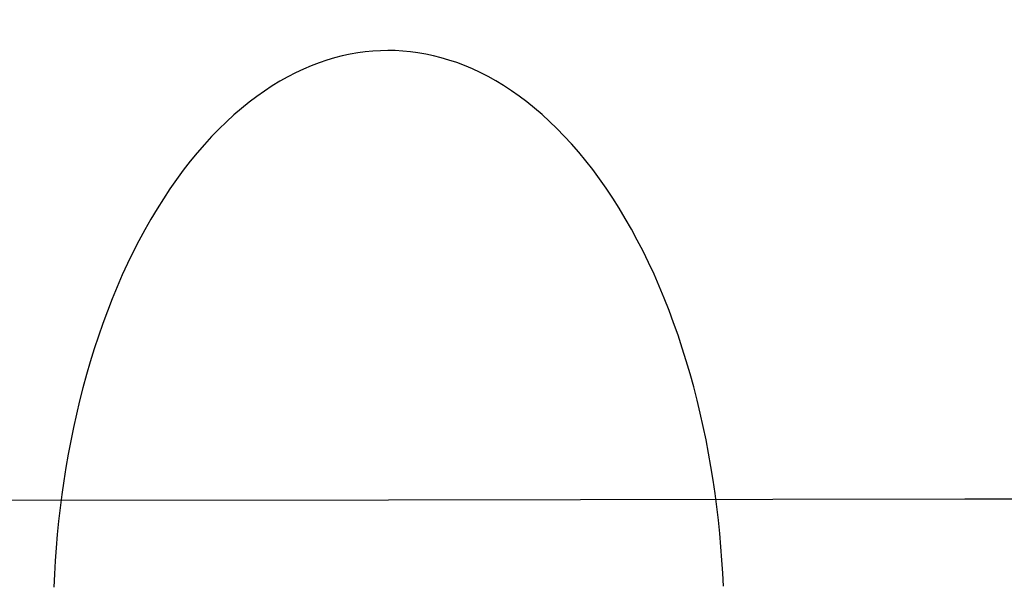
# Model space of a CAD drawing. Header units: millimetres. Extents: x -2852 to 102, y -106 to 97.
# Tile 158 of 256: x -2179 to -2167, y -4 to 3. Entities that reach past the tile are written whole.
import ezdxf

# ---------------------------------------------------------------- set-up
doc = ezdxf.new("R2010")
doc.units = ezdxf.units.MM
doc.header["$MEASUREMENT"] = 0
doc.layers.add('Predefinito', color=5, linetype='Continuous')

msp = doc.modelspace()

# ---------------------------------------------------------------- linework, layer by layer
at = {"layer": 'Predefinito', "extrusion": (-0.001366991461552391, 0.9999990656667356, 0)}
msp.add_lwpolyline([(1899.674573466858, 1028.425676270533), (1950.258311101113, 936.0311236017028), (1967.400196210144, 906.575531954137), (1985.126516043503, 877.4701447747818), (2004.656316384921, 847.0844636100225), (2025.496176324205, 816.669032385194), (2036.394788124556, 801.6049686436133), (2047.581462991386, 786.7526361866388), (2059.048771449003, 772.1737902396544), (2070.848342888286, 757.8628825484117), (2082.852187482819, 744.0269988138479), (2095.232192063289, 730.5284931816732), (2107.740481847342, 717.6917338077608), (2114.150143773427, 711.4284940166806), (2120.668526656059, 705.278737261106), (2127.105031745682, 699.4242024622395), (2133.651606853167, 693.6936066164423), (2140.312207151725, 688.0966408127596), (2147.090787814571, 682.6429961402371), (2153.75026149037, 677.5237656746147), (2160.526113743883, 672.5595220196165), (2167.421020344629, 667.7628195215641), (2174.437410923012, 663.1468989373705), (2181.31288946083, 658.8844485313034), (2188.305132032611, 654.8160355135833), (2195.415453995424, 650.9559758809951), (2202.64302808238, 647.320413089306), (2209.73752194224, 644.0360807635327), (2216.937413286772, 640.9926609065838), (2220.575985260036, 639.5662277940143), (2224.239767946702, 638.2060043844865), (2227.928330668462, 636.9140345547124), (2231.64124274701, 635.6923621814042), (2235.831195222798, 634.408737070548), (2240.048173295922, 633.2171015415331), (2244.289387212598, 632.1182628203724), (2248.553001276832, 631.1118868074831), (2252.586947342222, 630.2482168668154), (2256.637848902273, 629.4656582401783), (2260.704069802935, 628.7638639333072), (2264.783395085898, 628.1424203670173), (2268.846862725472, 627.6041235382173), (2272.919590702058, 627.1439552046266), (2277.000234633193, 626.7611647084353), (2281.087450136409, 626.4550013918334), (2285.179869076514, 626.2246883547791), (2289.276028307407, 626.0693437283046), (2293.374440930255, 625.98805940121), (2297.473620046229, 625.979927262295), (2305.646792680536, 626.1784472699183), (2313.808414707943, 626.6564582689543), (2321.949898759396, 627.4059781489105), (2330.063045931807, 628.4188195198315), (2338.132338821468, 629.6855258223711), (2346.159212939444, 631.19934427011), (2354.137618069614, 632.9527950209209), (2362.061503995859, 634.9383982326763), (2369.890818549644, 637.1387617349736), (2377.655943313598, 639.5559469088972), (2385.352627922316, 642.1840648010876), (2392.976220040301, 645.0172180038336), (2400.434543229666, 648.0133496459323), (2407.813089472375, 651.2003683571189), (2415.108121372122, 654.574644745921), (2422.315901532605, 658.1325494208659), (2429.27810764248, 661.7871694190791), (2436.148314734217, 665.6118309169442), (2442.921659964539, 669.6045235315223), (2449.593583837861, 673.7639364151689), (2455.744190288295, 677.8085140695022), (2461.79696152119, 681.9980824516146), (2467.746880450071, 686.3327562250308), (2473.588068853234, 690.8129082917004), (2480.985152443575, 696.835755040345), (2488.178176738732, 703.1012744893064), (2491.987888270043, 706.5957953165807), (2495.734193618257, 710.1583616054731), (2499.416204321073, 713.7875134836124), (2503.033206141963, 717.481423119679), (2509.945883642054, 724.9170763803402), (2516.605686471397, 732.579540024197), (2522.960022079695, 740.3811103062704), (2529.075879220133, 748.3716608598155), (2534.957113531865, 756.5253814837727), (2540.622272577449, 764.8319886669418), (2546.117810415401, 773.3251265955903), (2551.423854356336, 781.9349877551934), (2556.659804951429, 790.8208707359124), (2561.739512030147, 799.7986763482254), (2571.509788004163, 817.9680090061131), (2626.827584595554, 928.1936540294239), (2638.541319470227, 949.7322297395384), (2651.215680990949, 971.6716347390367), (2674.70444038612, 1009.524286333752), (2677.831677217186, 1014.878638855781), (2679.262425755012, 1017.450514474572), (2680.646061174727, 1020.04534911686), (2681.887900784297, 1022.49666156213), (2683.067744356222, 1024.978650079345), (2684.055893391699, 1027.222851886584), (2684.522245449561, 1028.356636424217), (2684.967345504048, 1029.498783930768)], dxfattribs=at)
msp.add_lwpolyline([(1899.674573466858, 1028.425676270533), (1950.258311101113, 936.0311236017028), (1967.400196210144, 906.575531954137), (1985.126516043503, 877.4701447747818), (2004.656316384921, 847.0844636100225), (2025.496176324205, 816.669032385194), (2036.394788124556, 801.6049686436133), (2047.581462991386, 786.7526361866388), (2059.048771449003, 772.1737902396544), (2070.848342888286, 757.8628825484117), (2082.852187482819, 744.0269988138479), (2095.232192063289, 730.5284931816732), (2107.740481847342, 717.6917338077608), (2114.150143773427, 711.4284940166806), (2120.668526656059, 705.278737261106), (2127.105031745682, 699.4242024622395), (2133.651606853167, 693.6936066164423), (2140.312207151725, 688.0966408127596), (2147.090787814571, 682.6429961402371), (2153.75026149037, 677.5237656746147), (2160.526113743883, 672.5595220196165), (2167.421020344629, 667.7628195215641), (2174.437410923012, 663.1468989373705), (2181.31288946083, 658.8844485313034), (2188.305132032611, 654.8160355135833), (2195.415453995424, 650.9559758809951), (2202.64302808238, 647.320413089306), (2209.73752194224, 644.0360807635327), (2216.937413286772, 640.9926609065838), (2220.575985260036, 639.5662277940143), (2224.239767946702, 638.2060043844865), (2227.928330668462, 636.9140345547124), (2231.64124274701, 635.6923621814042), (2235.831195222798, 634.408737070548), (2240.048173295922, 633.2171015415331), (2244.289387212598, 632.1182628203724), (2248.553001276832, 631.1118868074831), (2252.586947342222, 630.2482168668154), (2256.637848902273, 629.4656582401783), (2260.704069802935, 628.7638639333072), (2264.783395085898, 628.1424203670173), (2268.846862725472, 627.6041235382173), (2272.919590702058, 627.1439552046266), (2277.000234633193, 626.7611647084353), (2281.087450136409, 626.4550013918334), (2285.179869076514, 626.2246883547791), (2289.276028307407, 626.0693437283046), (2293.374440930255, 625.98805940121), (2297.473620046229, 625.979927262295), (2305.646792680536, 626.1784472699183), (2313.808414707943, 626.6564582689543), (2321.949898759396, 627.4059781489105), (2330.063045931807, 628.4188195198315), (2338.132338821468, 629.6855258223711), (2346.159212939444, 631.19934427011), (2354.137618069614, 632.9527950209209), (2362.061503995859, 634.9383982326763), (2369.890818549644, 637.1387617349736), (2377.655943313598, 639.5559469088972), (2385.352627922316, 642.1840648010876), (2392.976220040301, 645.0172180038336), (2400.434543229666, 648.0133496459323), (2407.813089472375, 651.2003683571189), (2415.108121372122, 654.574644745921), (2422.315901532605, 658.1325494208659), (2429.27810764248, 661.7871694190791), (2436.148314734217, 665.6118309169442), (2442.921659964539, 669.6045235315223), (2449.593583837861, 673.7639364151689), (2455.744190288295, 677.8085140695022), (2461.79696152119, 681.9980824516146), (2467.746880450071, 686.3327562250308), (2473.588068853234, 690.8129082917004), (2480.985152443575, 696.835755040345), (2488.178176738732, 703.1012744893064), (2491.987888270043, 706.5957953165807), (2495.734193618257, 710.1583616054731), (2499.416204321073, 713.7875134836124), (2503.033206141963, 717.481423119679), (2509.945883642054, 724.9170763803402), (2516.605686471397, 732.579540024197), (2522.960022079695, 740.3811103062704), (2529.075879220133, 748.3716608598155), (2534.957113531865, 756.5253814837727), (2540.622272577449, 764.8319886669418), (2546.117810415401, 773.3251265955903), (2551.423854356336, 781.9349877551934), (2556.659804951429, 790.8208707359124), (2561.739512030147, 799.7986763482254), (2571.509788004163, 817.9680090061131), (2626.827584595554, 928.1936540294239), (2638.541319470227, 949.7322297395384), (2651.215680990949, 971.6716347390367), (2674.70444038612, 1009.524286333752), (2677.831677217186, 1014.878638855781), (2679.262425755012, 1017.450514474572), (2680.646061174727, 1020.04534911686), (2681.887900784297, 1022.49666156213), (2683.067744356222, 1024.978650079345), (2684.055893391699, 1027.222851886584), (2684.522245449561, 1028.356636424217), (2684.967345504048, 1029.498783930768)], dxfattribs=at)
at = {"layer": 'Predefinito'}
msp.add_polyline3d([(-2170.359001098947, -4.021227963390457, 657.4746870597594), (-2170.36652409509, -3.862224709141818, 657.4848563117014), (-2170.376247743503, -3.702231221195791, 657.4980869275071), (-2170.38821791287, -3.541367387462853, 657.5144429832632), (-2170.402477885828, -3.379758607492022, 657.5339849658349), (-2170.419068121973, -3.21753563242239, 657.5567694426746), (-2170.438026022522, -3.054834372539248, 657.58284873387), (-2170.459385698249, -2.891795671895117, 657.6122705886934), (-2170.483177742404, -2.728565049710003, 657.6450778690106), (-2170.509429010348, -2.565292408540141, 657.6813082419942), (-2170.53816240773, -2.402131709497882, 657.7209938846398), (-2170.569396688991, -2.23924061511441, 657.7641612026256), (-2170.603146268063, -2.076780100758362, 657.810830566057), (-2170.639421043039, -1.914914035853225, 657.8610160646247), (-2170.67822623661, -1.753808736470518, 657.914725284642), (-2170.719562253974, -1.593632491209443, 657.9719591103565), (-2170.763424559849, -1.434555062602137, 658.0327115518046), (-2170.80980357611, -1.276747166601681, 658.0969696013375), (-2170.858684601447, -1.120379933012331, 658.1647131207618), (-2170.910047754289, -0.9656243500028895, 658.23591476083), (-2170.963867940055, -0.8126506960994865, 658.3105399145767), (-2171.020114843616, -0.6616279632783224, 658.3885467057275), (-2171.078752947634, -0.5127232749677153, 658.4698860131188), (-2171.139741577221, -0.3661013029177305, 658.554501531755), (-2171.203034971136, -0.2219236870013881, 658.6423298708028), (-2171.268582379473, -0.0803484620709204, 658.7333006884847), (-2171.336328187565, 0.0584705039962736, 658.8273368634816), (-2171.406212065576, 0.1943840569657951, 658.924354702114), (-2171.478169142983, 0.3272482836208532, 659.0242641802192), (-2171.552130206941, 0.4569250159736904, 659.126969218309), (-2171.628021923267, 0.5832823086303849, 659.2323679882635), (-2171.705767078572, 0.7061948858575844, 659.3403532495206), (-2171.785284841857, 0.8255445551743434, 659.4508127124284), (-2171.866491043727, 0.9412205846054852, 659.563629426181), (-2171.949298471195, 1.053120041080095, 659.678682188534), (-2172.033617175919, 1.161148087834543, 659.795845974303), (-2172.119354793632, 1.265218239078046, 659.9149923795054), (-2172.206416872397, 1.365252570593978, 660.0359900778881), (-2172.29470720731, 1.46118188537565, 660.1587052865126), (-2172.384128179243, 1.55294583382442, 660.2830022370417), (-2172.474581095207, 1.640492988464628, 660.4087436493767), (-2172.565966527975, 1.723780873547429, 660.5357912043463), (-2172.658184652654, 1.802775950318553, 660.6640060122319), (-2172.751135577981, 1.877453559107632, 660.7932490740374), (-2172.844719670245, 1.947797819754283, 660.9233817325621), (-2172.93883786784, 2.013801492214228, 661.0542661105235), (-2173.033391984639, 2.075465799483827, 661.1857655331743), (-2173.128285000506, 2.132800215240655, 661.3177449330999), (-2173.223421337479, 2.185822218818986, 661.4500712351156), (-2173.318707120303, 2.234557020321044, 661.5826137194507), (-2173.414050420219, 2.279037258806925, 661.7152443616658), (-2173.509361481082, 2.319302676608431, 661.8478381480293), (-2173.604552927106, 2.355399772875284, 661.9802733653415), (-2173.699539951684, 2.387381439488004, 662.112431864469), (-2173.794240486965, 2.415306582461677, 662.24419929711), (-2173.888575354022, 2.439239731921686, 662.3754653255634), (-2173.982468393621, 2.459250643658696, 662.5061238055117), (-2174.075846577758, 2.475413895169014, 662.636072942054), (-2174.168640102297, 2.48780847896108, 662.7652154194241), (-2174.260782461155, 2.496517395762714, 662.893458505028), (-2174.352210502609, 2.501627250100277, 663.020714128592), (-2174.442864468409, 2.503227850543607, 663.1468989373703), (-2174.533513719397, 2.501379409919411, 663.2730837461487), (-2174.624927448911, 2.496019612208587, 663.4003393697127), (-2174.717045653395, 2.487058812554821, 663.5285824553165), (-2174.809804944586, 2.474410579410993, 663.6577249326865), (-2174.903138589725, 2.457992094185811, 663.7876740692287), (-2174.996976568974, 2.437724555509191, 663.9183325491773), (-2175.091245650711, 2.413533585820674, 664.0495985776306), (-2175.185869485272, 2.385349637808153, 664.1813660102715), (-2175.280768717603, 2.353108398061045, 664.3135245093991), (-2175.375861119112, 2.316751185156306, 664.4459597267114), (-2175.471061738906, 2.276225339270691, 664.5785535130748), (-2175.566283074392, 2.231484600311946, 664.7111841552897), (-2175.661435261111, 2.182489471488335, 664.8437266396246), (-2175.756426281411, 2.129207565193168, 664.9760529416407), (-2175.851162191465, 2.071613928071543, 665.1080323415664), (-2175.945547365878, 2.009691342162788, 665.2395317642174), (-2176.039484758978, 1.943430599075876, 665.3704161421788), (-2176.13287618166, 1.872830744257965, 665.5005488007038), (-2176.225622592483, 1.797899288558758, 665.6297918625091), (-2176.317624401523, 1.718652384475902, 665.7580066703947), (-2176.408781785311, 1.635114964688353, 665.8850542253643), (-2176.498995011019, 1.547320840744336, 666.0107956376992), (-2176.588164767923, 1.455312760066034, 666.1350925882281), (-2176.676192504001, 1.3591424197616, 666.2578077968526), (-2176.762980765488, 1.258870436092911, 666.3788054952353), (-2176.848433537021, 1.154566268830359, 666.4979519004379), (-2176.93245658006, 1.046308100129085, 666.6151156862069), (-2177.014957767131, 0.9341826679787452, 666.73016844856), (-2177.095847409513, 0.8182850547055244, 666.8429851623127), (-2177.175038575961, 0.6987184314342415, 666.9534446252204), (-2177.252447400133, 0.5755937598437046, 667.0614298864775), (-2177.327993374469, 0.4490294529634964, 667.166828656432), (-2177.40159962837, 0.3191509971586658, 667.2695336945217), (-2177.473193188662, 0.1860905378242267, 667.3694431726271), (-2177.542705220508, 0.0499864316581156, 667.4664610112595), (-2177.610071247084, -0.0890172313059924, 667.5604971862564), (-2177.675231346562, -0.2307711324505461, 667.6514680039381), (-2177.738130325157, -0.3751212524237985, 667.7392963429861), (-2177.798717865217, -0.521909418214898, 667.8239118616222), (-2177.856948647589, -0.6709738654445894, 667.9052511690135), (-2177.91278244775, -0.822149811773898, 667.9832579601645), (-2177.966184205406, -0.975270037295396, 668.0578831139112), (-2178.017124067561, -1.130165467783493, 668.1290847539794), (-2178.065577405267, -1.286665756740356, 668.1968282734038), (-2178.111524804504, -1.444599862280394, 668.2610863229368), (-2178.154952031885, -1.603796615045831, 668.3218387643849), (-2178.195849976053, -1.764085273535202, 668.3790725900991), (-2178.23421456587, -1.925296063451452, 668.4327818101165), (-2178.270046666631, -2.087260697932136, 668.4829673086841), (-2178.303351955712, -2.249812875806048, 668.5296366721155), (-2178.334140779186, -2.412788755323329, 668.5728039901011), (-2178.362427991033, -2.576027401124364, 668.6124896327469), (-2178.388232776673, -2.739371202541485, 668.6487200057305), (-2178.411578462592, -2.902666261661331, 668.6815272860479), (-2178.432492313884, -3.065762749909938, 668.7109491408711), (-2178.451005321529, -3.228515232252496, 668.7370284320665), (-2178.467151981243, -3.390782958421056, 668.7598129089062), (-2178.480970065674, -3.552430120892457, 668.7793548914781), (-2178.492500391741, -3.713326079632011, 668.7957109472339), (-2178.501786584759, -3.873345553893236, 668.8089415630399), (-2178.50887484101, -4.032368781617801, 668.8191108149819)], dxfattribs=at)
msp.add_polyline3d([(-2170.359001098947, -4.021227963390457, 657.4746870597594), (-2170.36652409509, -3.862224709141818, 657.4848563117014), (-2170.376247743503, -3.702231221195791, 657.4980869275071), (-2170.38821791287, -3.541367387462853, 657.5144429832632), (-2170.402477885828, -3.379758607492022, 657.5339849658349), (-2170.419068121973, -3.21753563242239, 657.5567694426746), (-2170.438026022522, -3.054834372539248, 657.58284873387), (-2170.459385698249, -2.891795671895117, 657.6122705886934), (-2170.483177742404, -2.728565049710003, 657.6450778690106), (-2170.509429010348, -2.565292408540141, 657.6813082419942), (-2170.53816240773, -2.402131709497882, 657.7209938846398), (-2170.569396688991, -2.23924061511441, 657.7641612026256), (-2170.603146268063, -2.076780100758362, 657.810830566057), (-2170.639421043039, -1.914914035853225, 657.8610160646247), (-2170.67822623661, -1.753808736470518, 657.914725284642), (-2170.719562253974, -1.593632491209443, 657.9719591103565), (-2170.763424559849, -1.434555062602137, 658.0327115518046), (-2170.80980357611, -1.276747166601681, 658.0969696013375), (-2170.858684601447, -1.120379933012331, 658.1647131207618), (-2170.910047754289, -0.9656243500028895, 658.23591476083), (-2170.963867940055, -0.8126506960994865, 658.3105399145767), (-2171.020114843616, -0.6616279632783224, 658.3885467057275), (-2171.078752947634, -0.5127232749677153, 658.4698860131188), (-2171.139741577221, -0.3661013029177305, 658.554501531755), (-2171.203034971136, -0.2219236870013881, 658.6423298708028), (-2171.268582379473, -0.0803484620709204, 658.7333006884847), (-2171.336328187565, 0.0584705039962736, 658.8273368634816), (-2171.406212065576, 0.1943840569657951, 658.924354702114), (-2171.478169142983, 0.3272482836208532, 659.0242641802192), (-2171.552130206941, 0.4569250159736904, 659.126969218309), (-2171.628021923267, 0.5832823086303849, 659.2323679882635), (-2171.705767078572, 0.7061948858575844, 659.3403532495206), (-2171.785284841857, 0.8255445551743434, 659.4508127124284), (-2171.866491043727, 0.9412205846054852, 659.563629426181), (-2171.949298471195, 1.053120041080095, 659.678682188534), (-2172.033617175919, 1.161148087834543, 659.795845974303), (-2172.119354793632, 1.265218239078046, 659.9149923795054), (-2172.206416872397, 1.365252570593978, 660.0359900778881), (-2172.29470720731, 1.46118188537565, 660.1587052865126), (-2172.384128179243, 1.55294583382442, 660.2830022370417), (-2172.474581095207, 1.640492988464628, 660.4087436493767), (-2172.565966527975, 1.723780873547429, 660.5357912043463), (-2172.658184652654, 1.802775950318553, 660.6640060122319), (-2172.751135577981, 1.877453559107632, 660.7932490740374), (-2172.844719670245, 1.947797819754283, 660.9233817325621), (-2172.93883786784, 2.013801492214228, 661.0542661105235), (-2173.033391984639, 2.075465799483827, 661.1857655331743), (-2173.128285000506, 2.132800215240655, 661.3177449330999), (-2173.223421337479, 2.185822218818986, 661.4500712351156), (-2173.318707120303, 2.234557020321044, 661.5826137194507), (-2173.414050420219, 2.279037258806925, 661.7152443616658), (-2173.509361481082, 2.319302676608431, 661.8478381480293), (-2173.604552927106, 2.355399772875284, 661.9802733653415), (-2173.699539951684, 2.387381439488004, 662.112431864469), (-2173.794240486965, 2.415306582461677, 662.24419929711), (-2173.888575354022, 2.439239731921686, 662.3754653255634), (-2173.982468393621, 2.459250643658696, 662.5061238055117), (-2174.075846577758, 2.475413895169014, 662.636072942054), (-2174.168640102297, 2.48780847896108, 662.7652154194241), (-2174.260782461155, 2.496517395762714, 662.893458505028), (-2174.352210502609, 2.501627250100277, 663.020714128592), (-2174.442864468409, 2.503227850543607, 663.1468989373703), (-2174.533513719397, 2.501379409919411, 663.2730837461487), (-2174.624927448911, 2.496019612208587, 663.4003393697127), (-2174.717045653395, 2.487058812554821, 663.5285824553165), (-2174.809804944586, 2.474410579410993, 663.6577249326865), (-2174.903138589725, 2.457992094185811, 663.7876740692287), (-2174.996976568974, 2.437724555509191, 663.9183325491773), (-2175.091245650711, 2.413533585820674, 664.0495985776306), (-2175.185869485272, 2.385349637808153, 664.1813660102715), (-2175.280768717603, 2.353108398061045, 664.3135245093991), (-2175.375861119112, 2.316751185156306, 664.4459597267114), (-2175.471061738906, 2.276225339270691, 664.5785535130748), (-2175.566283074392, 2.231484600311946, 664.7111841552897), (-2175.661435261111, 2.182489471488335, 664.8437266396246), (-2175.756426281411, 2.129207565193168, 664.9760529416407), (-2175.851162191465, 2.071613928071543, 665.1080323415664), (-2175.945547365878, 2.009691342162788, 665.2395317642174), (-2176.039484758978, 1.943430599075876, 665.3704161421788), (-2176.13287618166, 1.872830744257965, 665.5005488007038), (-2176.225622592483, 1.797899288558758, 665.6297918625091), (-2176.317624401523, 1.718652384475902, 665.7580066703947), (-2176.408781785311, 1.635114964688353, 665.8850542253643), (-2176.498995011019, 1.547320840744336, 666.0107956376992), (-2176.588164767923, 1.455312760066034, 666.1350925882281), (-2176.676192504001, 1.3591424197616, 666.2578077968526), (-2176.762980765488, 1.258870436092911, 666.3788054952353), (-2176.848433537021, 1.154566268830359, 666.4979519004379), (-2176.93245658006, 1.046308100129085, 666.6151156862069), (-2177.014957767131, 0.9341826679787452, 666.73016844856), (-2177.095847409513, 0.8182850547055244, 666.8429851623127), (-2177.175038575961, 0.6987184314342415, 666.9534446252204), (-2177.252447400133, 0.5755937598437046, 667.0614298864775), (-2177.327993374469, 0.4490294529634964, 667.166828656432), (-2177.40159962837, 0.3191509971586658, 667.2695336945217), (-2177.473193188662, 0.1860905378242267, 667.3694431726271), (-2177.542705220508, 0.0499864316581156, 667.4664610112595), (-2177.610071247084, -0.0890172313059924, 667.5604971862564), (-2177.675231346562, -0.2307711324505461, 667.6514680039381), (-2177.738130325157, -0.3751212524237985, 667.7392963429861), (-2177.798717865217, -0.521909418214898, 667.8239118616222), (-2177.856948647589, -0.6709738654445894, 667.9052511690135), (-2177.91278244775, -0.822149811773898, 667.9832579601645), (-2177.966184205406, -0.975270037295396, 668.0578831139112), (-2178.017124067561, -1.130165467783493, 668.1290847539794), (-2178.065577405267, -1.286665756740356, 668.1968282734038), (-2178.111524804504, -1.444599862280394, 668.2610863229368), (-2178.154952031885, -1.603796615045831, 668.3218387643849), (-2178.195849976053, -1.764085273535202, 668.3790725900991), (-2178.23421456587, -1.925296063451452, 668.4327818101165), (-2178.270046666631, -2.087260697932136, 668.4829673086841), (-2178.303351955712, -2.249812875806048, 668.5296366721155), (-2178.334140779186, -2.412788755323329, 668.5728039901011), (-2178.362427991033, -2.576027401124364, 668.6124896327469), (-2178.388232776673, -2.739371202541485, 668.6487200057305), (-2178.411578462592, -2.902666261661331, 668.6815272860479), (-2178.432492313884, -3.065762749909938, 668.7109491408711), (-2178.451005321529, -3.228515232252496, 668.7370284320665), (-2178.467151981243, -3.390782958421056, 668.7598129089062), (-2178.480970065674, -3.552430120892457, 668.7793548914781), (-2178.492500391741, -3.713326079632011, 668.7957109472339), (-2178.501786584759, -3.873345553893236, 668.8089415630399), (-2178.50887484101, -4.032368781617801, 668.8191108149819)], dxfattribs=at)

doc.saveas('drawing.dxf')
